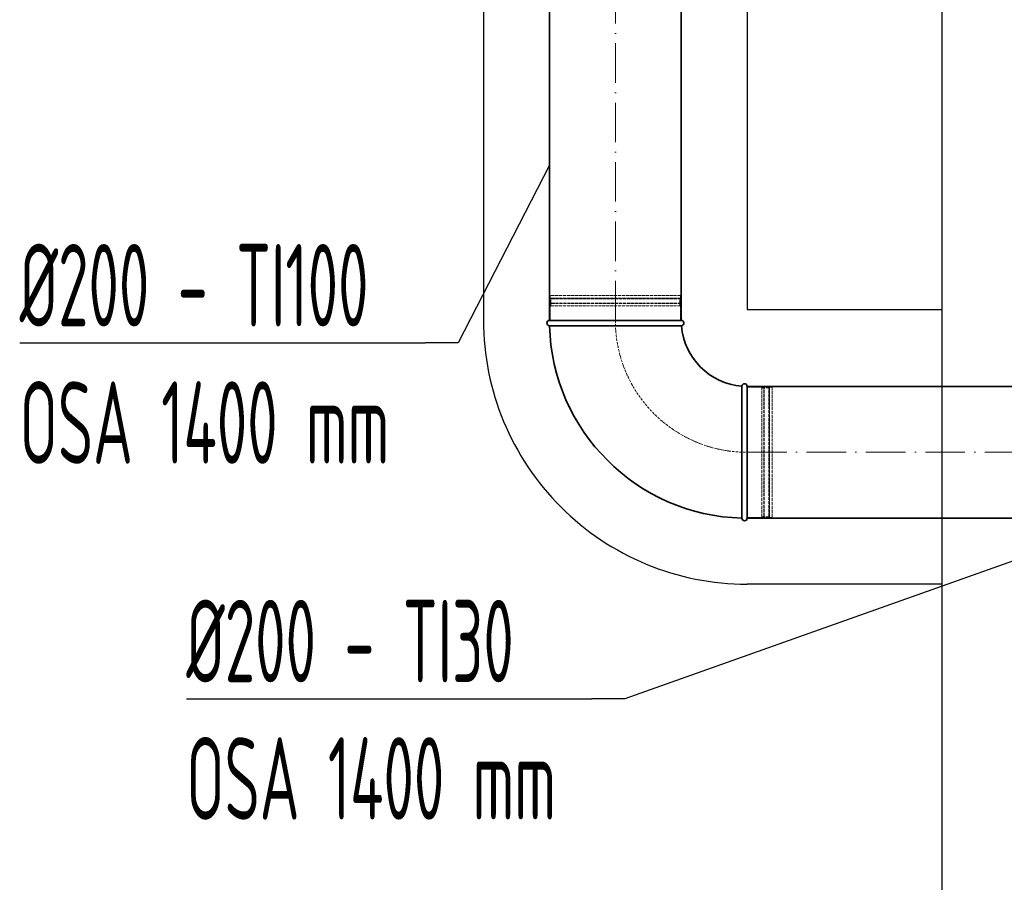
# Model space of a CAD drawing. Header units: millimetres. Extents: x 7400 to 85045, y 24168 to 123018.
# Tile 65 of 79: x 40028 to 41522, y 100824 to 102133. Entities that reach past the tile are written whole.
import ezdxf

# ---------------------------------------------------------------- set-up
doc = ezdxf.new("R2010")
doc.units = ezdxf.units.MM
for name, pattern in [('ACAD_ISO02W100', [15, 12, -3]), ('ACAD_ISO10W100', [18, 12, -3, 0, -3]), ('phl_thick', [0])]:
    doc.linetypes.add(name, pattern=pattern)
for name, color, linetype, lineweight in [('UT_KOTY - DIMENZE', 7, 'Continuous', 5), ('VZT_01 SUP (PŘÍVOD) - OBRYS', 5, 'Continuous', 35), ('VZT_02 SUP (PŘÍVOD) - OSA', 5, 'ACAD_ISO10W100', 5), ('VZT_60_KOTY - DIMENZE', 7, 'Continuous', 5)]:
    doc.layers.add(name, color=color, linetype=linetype, lineweight=lineweight)
doc.layers.add('VZT_03 SUP (PŘÍVOD) - NETISK', color=8, linetype='ACAD_ISO02W100', lineweight=5, plot=False)
doc.layers.add('VZT_IZOLACE - TEPELNÁ', color=6, linetype='IZOLACE TEPELNA')
doc.styles.add('EVORA_125', font='isocp.shx', dxfattribs={"width": 0.6, "height": 125})
doc.styles.add('ISOCP 2.5', font='isocp.shx', dxfattribs={"width": 0.6, "height": 2.5})
doc.styles.get("Standard").update_dxf_attribs({"font": 'arial.ttf'})
doc.linetypes.add('IZOLACE TEPELNA', pattern='A,12.7,-1.5,["T",Standard,S=2.54,R=0,X=0,Y=-1.27],-3', length=17.2)

msp = doc.modelspace()

# ---------------------------------------------------------------- linework, layer by layer
msp.add_line((41427.46563096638, 100727.636757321), (41427.46563096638, 102196.9064241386))
at = {"layer": 'VZT_01 SUP (PŘÍVOD) - OBRYS'}
for p, q in [((41031.79779915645, 101676.4434430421), (40831.79779915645, 101676.4434430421)), ((40931.87779915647, 101668.4434430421), (40831.79779915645, 101668.4434430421)), ((41131.79779915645, 101376.4434430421), (41131.79779915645, 101576.4434430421)), ((41123.79779915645, 101476.5234430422), (41123.79779915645, 101376.4434430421))]:
    msp.add_line(p, q, dxfattribs=at)
for points in [[(40831.79779915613, 103097.4957041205), (40831.79779915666, 101676.4434430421)], [(41031.79779915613, 103097.4957041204), (41031.79779915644, 101676.4434430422)], [(41660.96592956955, 101576.4434430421), (41131.79779915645, 101576.4434430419)], [(41660.96592956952, 101376.4434430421), (41131.79779915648, 101376.4434430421)]]:
    msp.add_lwpolyline(points, dxfattribs=at)
for centre, radius, start, end in [((40831.79779915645, 101672.4434430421), 4, 90, 270), ((41131.79779915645, 101676.4434430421), 300.0000000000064, 181.5280685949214, 268.4719314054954), ((41031.79779915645, 101672.4434430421), 4, 274.5812200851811, 90), ((41131.79779915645, 101676.4434430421), 100.0000000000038, 184.5812200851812, 265.4187799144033), ((41127.79779915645, 101576.4434430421), 4.000000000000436, 0, 175.4187799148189), ((41127.79779915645, 101376.4434430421), 4, 180, 0)]:
    msp.add_arc(centre, radius, start, end, dxfattribs=at)
for points, knots in [([(41032.11728797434, 101668.4562225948), (41032.11727177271, 101668.4562076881), (41029.90192792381, 101668.4549963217), (41020.95073148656, 101668.4514770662), (41014.00017350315, 101668.4493144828), (40996.2096193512, 101668.4460668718), (40985.52279423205, 101668.444972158), (40961.79578808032, 101668.4436947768), (40948.97843224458, 101668.4434845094), (40934.58223037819, 101668.443444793), (40933.22947737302, 101668.4434430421), (40931.87779915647, 101668.4434430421)], [315.2941861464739, 315.2941861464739, 315.2941861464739, 315.2941861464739, 351.7359821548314, 351.7359821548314, 390.7108750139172, 390.7108750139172, 429.8326237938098, 429.8326237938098, 468.9915634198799, 468.9915634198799, 473.0536326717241, 473.0536326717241, 473.0536326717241, 473.0536326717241]), ([(41123.79779915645, 101476.5234430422), (41123.79779915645, 101489.1364314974), (41123.7979424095, 101501.6428499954), (41123.79897729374, 101525.5245970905), (41123.79991682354, 101536.615895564), (41123.80290904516, 101555.4459120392), (41123.80499143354, 101563.005726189), (41123.80883242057, 101573.5318648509), (41123.81039841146, 101576.4069937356), (41123.81057347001, 101576.752607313), (41123.81057813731, 101576.7629315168), (41123.81057870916, 101576.76293186)], [157.5334561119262, 157.5334561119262, 157.5334561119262, 157.5334561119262, 195.3935080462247, 195.3935080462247, 234.5513423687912, 234.5513423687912, 273.7214719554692, 273.7214719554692, 312.8063014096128, 312.8063014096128, 315.2941861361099, 315.2941861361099, 315.2941861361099, 315.2941861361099])]:
    msp.add_open_spline(points, degree=3, knots=knots, dxfattribs=at)
at = {"layer": 'VZT_02 SUP (PŘÍVOD) - OSA', "ltscale": 5}
for points in [[(40931.79779915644, 101676.4434430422), (40931.79779915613, 103097.4957041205)], [(41131.79779915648, 101476.4434430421), (41660.96592956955, 101476.4434430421)]]:
    msp.add_lwpolyline(points, dxfattribs=at)
at = {"layer": 'VZT_02 SUP (PŘÍVOD) - OSA', "ltscale": 0.3}
msp.add_lwpolyline([(40931.79779915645, 101676.4434430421), (40931.79779915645, 101676.4434430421, 0.414213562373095), (41131.79779915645, 101476.4434430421), (41131.79779915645, 101476.4434430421)], format="xyb", dxfattribs=at)
at = {"layer": 'VZT_03 SUP (PŘÍVOD) - NETISK', "ltscale": 0.4}
for p, q in [((41030.79779915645, 101714.4434430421), (40832.79779915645, 101714.4434430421)), ((40832.79779915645, 101710.4434430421), (40832.79779915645, 101714.4434430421)), ((41030.79779915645, 101710.4434430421), (41030.79779915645, 101714.4434430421)), ((41031.79779915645, 101709.9434430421), (40831.79779915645, 101709.9434430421)), ((40831.79779915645, 101709.4434430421), (40831.79779915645, 101709.9434430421)), ((41031.79779915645, 101709.4434430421), (40831.79779915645, 101709.4434430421)), ((41031.79779915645, 101702.4434430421), (40831.79779915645, 101702.4434430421)), ((40831.79779915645, 101701.9434430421), (40831.79779915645, 101702.4434430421)), ((41031.79779915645, 101701.9434430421), (40831.79779915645, 101701.9434430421)), ((41030.79779915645, 101710.4434430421), (40832.79779915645, 101710.4434430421)), ((41030.79779915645, 101698.4434430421), (40832.79779915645, 101698.4434430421)), ((40832.79779915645, 101676.4434430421), (40832.79779915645, 101698.4434430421)), ((40833.79779915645, 101709.9434430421), (40833.79779915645, 101710.4434430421)), ((40833.79779915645, 101702.4434430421), (40833.79779915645, 101709.4434430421)), ((40833.79779915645, 101698.4434430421), (40833.79779915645, 101701.9434430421)), ((41029.79779915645, 101709.9434430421), (41029.79779915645, 101710.4434430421)), ((41029.79779915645, 101702.4434430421), (41029.79779915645, 101709.4434430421)), ((41029.79779915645, 101698.4434430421), (41029.79779915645, 101701.9434430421)), ((41030.79779915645, 101676.4434430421), (41030.79779915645, 101698.4434430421)), ((41031.79779915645, 101709.4434430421), (41031.79779915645, 101709.9434430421)), ((41031.79779915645, 101701.9434430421), (41031.79779915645, 101702.4434430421)), ((41153.79779915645, 101575.4434430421), (41131.79779915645, 101575.4434430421)), ((41153.79779915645, 101575.4434430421), (41153.79779915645, 101377.4434430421)), ((41157.29779915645, 101574.4434430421), (41153.79779915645, 101574.4434430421)), ((41157.29779915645, 101576.4434430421), (41157.29779915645, 101376.4434430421)), ((41157.79779915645, 101576.4434430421), (41157.29779915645, 101576.4434430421)), ((41157.79779915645, 101576.4434430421), (41157.79779915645, 101376.4434430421)), ((41164.79779915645, 101574.4434430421), (41157.79779915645, 101574.4434430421)), ((41164.79779915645, 101576.4434430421), (41164.79779915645, 101376.4434430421)), ((41165.29779915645, 101576.4434430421), (41164.79779915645, 101576.4434430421)), ((41165.29779915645, 101576.4434430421), (41165.29779915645, 101376.4434430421)), ((41165.79779915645, 101574.4434430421), (41165.29779915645, 101574.4434430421)), ((41165.79779915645, 101575.4434430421), (41165.79779915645, 101377.4434430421)), ((41169.79779915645, 101575.4434430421), (41165.79779915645, 101575.4434430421)), ((41169.79779915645, 101575.4434430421), (41169.79779915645, 101377.4434430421)), ((41153.79779915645, 101377.4434430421), (41131.79779915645, 101377.4434430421)), ((41157.29779915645, 101378.4434430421), (41153.79779915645, 101378.4434430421)), ((41157.79779915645, 101376.4434430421), (41157.29779915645, 101376.4434430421)), ((41164.79779915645, 101378.4434430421), (41157.79779915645, 101378.4434430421)), ((41165.29779915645, 101376.4434430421), (41164.79779915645, 101376.4434430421)), ((41165.79779915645, 101378.4434430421), (41165.29779915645, 101378.4434430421)), ((41169.79779915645, 101377.4434430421), (41165.79779915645, 101377.4434430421))]:
    msp.add_line(p, q, dxfattribs=at)
at = {"layer": 'VZT_60_KOTY - DIMENZE', "linetype": 'ByBlock', "lineweight": -2}
for p, q in [((40693.33425195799, 101642.4013015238), (40643.33425195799, 101642.4013015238)), ((40946.20319077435, 101102.5925599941), (40896.20319077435, 101102.5925599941))]:
    msp.add_line(p, q, dxfattribs=at)
for points in [[(40831.79779915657, 101912.1760474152), (40693.33425195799, 101642.4013015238)], [(40028.11597545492, 101642.4013015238), (40643.33425195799, 101642.4013015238)], [(41706.78615307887, 101372.3673058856), (40946.20319077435, 101102.5925599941)], [(40280.98491427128, 101102.5925599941), (40896.20319077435, 101102.5925599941)]]:
    msp.add_lwpolyline(points, dxfattribs=at)
at = {"layer": 'VZT_IZOLACE - TEPELNÁ', "ltscale": 0.5}
for p, q in [((40731.79779915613, 103097.4957041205), (40731.79779915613, 101676.4434430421)), ((41131.79095400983, 103099.8358045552), (41131.79095400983, 101692.7973409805)), ((41131.79095400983, 101692.7973409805), (41427.46563096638, 101692.7973409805)), ((41427.46589983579, 101276.4434430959), (41131.79122287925, 101276.4434430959))]:
    msp.add_line(p, q, dxfattribs=at)
msp.add_arc((41131.79779915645, 101676.4434430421), 400.0000000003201, 180, 270.0009420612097, dxfattribs=at)

# ---------------------------------------------------------------- texts
at = {"layer": 'UT_KOTY - DIMENZE', "insert": (40285.24962993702, 102526.6082143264), "char_height": 125, "attachment_point": 5, "rotation": 90, "style": 'ISOCP 2.5'}
msp.add_mtext('min. 500 mm', dxfattribs=at)
at = {"layer": 'VZT_60_KOTY - DIMENZE', "linetype": 'phl_thick', "char_height": 125, "attachment_point": 1, "style": 'EVORA_125'}
for s, insert in [('%%C200 - TI100\\POSA 1400\\~mm', (40028.11597545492, 101792.4013015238)), ('%%C200 - TI30\\POSA 1400\\~mm', (40280.98491427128, 101252.5925599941))]:
    msp.add_mtext(s, dxfattribs=dict(at, insert=insert))

doc.saveas('drawing.dxf')
